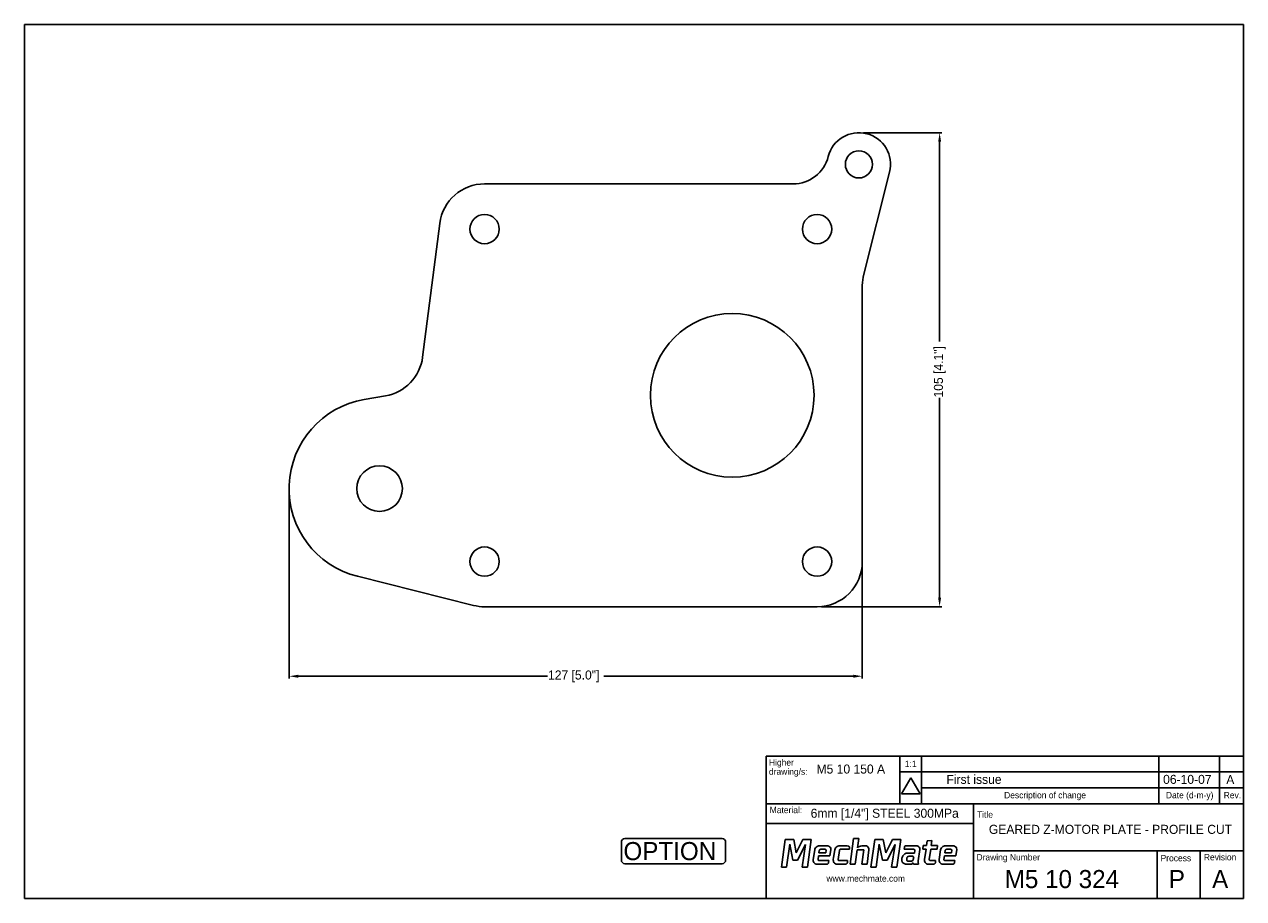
# Model space of a CAD drawing. Extents: x 504 to 773, y 443 to 636.
import ezdxf
from ezdxf.enums import TextEntityAlignment as Align

# ---------------------------------------------------------------- set-up
doc = ezdxf.new("R2010")
doc.units = 0
doc.header["$LTSCALE"] = 10
doc.layers.get('DEFPOINTS').update_dxf_attribs({"linetype": 'CONTINUOUS'})
for name, color, linetype in [('01_FRAME', 4, 'CONTINUOUS'), ('10_OUTLINE', 2, 'CONTINUOUS'), ('50_DIMENSIONS', 7, 'CONTINUOUS'), ('62_TEXT', 7, 'CONTINUOUS')]:
    doc.layers.add(name, color=color, linetype=linetype)
doc.styles.add('MECHTRONICS', font='txt', dxfattribs={"height": 2})
doc.dimstyles.get("Standard").update_dxf_attribs({"dimtxt": 0.18, "dimasz": 0.18, "dimexe": 0.18, "dimexo": 0.0625, "dimgap": 0.09, "dimtad": 0, "dimtih": 1, "dimtoh": 1, "dimzin": 0, "dimcen": 0.09, "dimazin": 3, "dimtfac": 1, "dimtofl": 0, "dimtmove": 0, "dimatfit": 3})

# ---------------------------------------------------------------- blocks, each defined once
blk = doc.blocks.new('*U2')
at = {"layer": '50_DIMENSIONS', "color": 0, "style": 'MECHTRONICS'}
blk.add_text('127 [5.0"]', height=2, dxfattribs=at).set_placement((619.36, 491.1))
blk = doc.blocks.new('*D0')
at = {"layer": '50_DIMENSIONS', "color": 7}
for p, q in [((562.11, 533.09), (562.11, 491.33)), ((688.86, 516.2), (688.86, 491.33)), ((564.11, 491.83), (619.27, 491.83)), ((686.86, 491.83), (631.7, 491.83))]:
    blk.add_line(p, q, dxfattribs=at)
for points in [[(564.11, 492.16), (564.11, 491.49), (562.11, 491.83)], [(686.86, 492.16), (686.86, 491.49), (688.86, 491.83)]]:
    blk.add_solid(points, dxfattribs=at)
at = {"layer": 'DEFPOINTS', "color": 0}
for p in [(562.11, 534.09), (688.86, 517.2), (688.86, 491.83)]:
    blk.add_point(p, dxfattribs=at)
at = {"layer": '50_DIMENSIONS'}
blk.add_blockref('*U2', (0, 0), dxfattribs=at)
blk = doc.blocks.new('*U3')
at = {"layer": '50_DIMENSIONS', "color": 0, "style": 'MECHTRONICS'}
blk.add_text('105 [4.1"]', height=2, rotation=90, dxfattribs=at).set_placement((706.69, 553.49))
blk = doc.blocks.new('*D1')
at = {"layer": '50_DIMENSIONS', "color": 7}
for p, q in [((689.11, 612.05), (706.46, 612.05)), ((705.96, 610.05), (705.96, 565.84)), ((705.96, 509.2), (705.96, 553.41)), ((679.86, 507.2), (706.46, 507.2))]:
    blk.add_line(p, q, dxfattribs=at)
for points in [[(705.63, 610.05), (706.29, 610.05), (705.96, 612.05)], [(705.63, 509.2), (706.29, 509.2), (705.96, 507.2)]]:
    blk.add_solid(points, dxfattribs=at)
at = {"layer": 'DEFPOINTS', "color": 0}
for p in [(688.11, 612.05), (705.96, 612.05), (678.86, 507.2)]:
    blk.add_point(p, dxfattribs=at)
at = {"layer": '50_DIMENSIONS'}
blk.add_blockref('*U3', (0, 0), dxfattribs=at)

msp = doc.modelspace()

# ---------------------------------------------------------------- linework, layer by layer
at = {"layer": '01_FRAME', "color": 4}
for p, q in [((503.554, 636.021), (503.554, 442.635)), ((773.187, 636.021), (503.554, 636.021)), ((773.187, 442.635), (773.187, 636.021)), ((667.611, 442.635), (667.611, 474.161)), ((667.611, 474.161), (697.191, 474.161)), ((697.191, 463.615), (697.191, 474.161)), ((667.611, 463.615), (697.191, 463.615)), ((697.191, 463.615), (773.187, 463.615)), ((713.454, 463.615), (713.454, 442.635)), ((667.611, 459.268), (713.454, 459.268)), ((713.454, 453.171), (773.187, 453.171)), ((503.554, 442.635), (773.187, 442.635))]:
    msp.add_line(p, q, dxfattribs=at)
at = {"layer": '01_FRAME', "color": 8}
for p, q in [((697.191, 474.161), (773.187, 474.161)), ((701.915, 463.615), (701.915, 474.203)), ((754.459, 463.615), (754.459, 474.194)), ((767.851, 463.615), (767.851, 474.194)), ((697.191, 470.648), (773.187, 470.648)), ((701.915, 467.136), (773.187, 467.136)), ((754.043, 453.171), (754.043, 442.635)), ((763.615, 453.171), (763.615, 442.635))]:
    msp.add_line(p, q, dxfattribs=at)
at = {"layer": '01_FRAME', "color": 7}
for p, q in [((697.534, 465.803), (699.577, 469.343)), ((701.621, 465.803), (699.577, 469.343)), ((697.534, 465.803), (701.621, 465.803)), ((686.897, 455.938), (686.186, 450.233)), ((688.062, 455.938), (686.897, 455.938)), ((687.819, 453.895), (688.062, 455.938)), ((671.836, 455.679), (670.973, 449.576)), ((673.711, 455.679), (671.836, 455.679)), ((672.096, 449.576), (672.818, 454.657)), ((672.818, 454.657), (673.528, 451.158)), ((674.265, 452.764), (673.711, 455.679)), ((675.74, 455.679), (674.265, 452.764)), ((674.548, 451.158), (676.324, 454.634)), ((676.324, 454.634), (675.53, 449.576)), ((677.588, 455.679), (675.74, 455.679)), ((676.714, 449.576), (677.588, 455.679)), ((678.328, 453.419), (678.005, 451.297)), ((679.341, 453.263), (679.277, 452.727)), ((681.064, 454.326), (679.574, 454.326)), ((680.586, 453.553), (679.634, 453.553)), ((680.769, 452.727), (680.851, 453.327)), ((681.696, 452.066), (681.913, 453.516)), ((682.768, 453.419), (682.522, 451.758)), ((683.514, 451.274), (683.783, 453.265)), ((685.536, 454.326), (684.014, 454.326)), ((684.075, 453.557), (686.014, 453.557)), ((686.014, 453.557), (686.057, 453.823)), ((687.276, 450.233), (687.725, 453.417)), ((687.725, 453.417), (689.171, 453.417)), ((689.171, 453.417), (688.769, 450.233)), ((688.988, 454.326), (689.626, 454.326)), ((689.906, 450.233), (690.313, 453.451)), ((691.633, 455.679), (690.77, 449.576)), ((693.509, 455.679), (691.633, 455.679)), ((691.893, 449.576), (692.615, 454.657)), ((692.615, 454.657), (693.325, 451.158)), ((694.062, 452.764), (693.509, 455.679)), ((695.537, 455.679), (694.062, 452.764)), ((694.345, 451.158), (696.121, 454.634)), ((696.121, 454.634), (695.327, 449.576)), ((697.385, 455.679), (695.537, 455.679)), ((696.511, 449.576), (697.385, 455.679)), ((698.165, 454.002), (698.119, 453.556)), ((698.119, 453.556), (700.197, 453.556)), ((700.767, 454.34), (698.642, 454.34)), ((700.456, 453.264), (700.379, 452.71)), ((700.462, 453.33), (700.456, 453.264)), ((701.224, 450.958), (701.615, 453.53)), ((702.344, 454.355), (702.211, 453.601)), ((702.211, 453.601), (702.965, 453.601)), ((703.073, 454.355), (702.344, 454.355)), ((702.965, 453.601), (702.611, 451.295)), ((703.236, 455.405), (703.073, 454.355)), ((704.272, 455.523), (703.236, 455.405)), ((703.68, 451.272), (704.011, 453.601)), ((704.011, 453.601), (705.395, 453.601)), ((704.103, 454.355), (704.272, 455.523)), ((705.487, 454.355), (704.103, 454.355)), ((705.395, 453.601), (705.487, 454.355)), ((706.166, 453.419), (705.843, 451.297)), ((707.179, 453.263), (707.115, 452.727)), ((708.902, 454.326), (707.411, 454.326)), ((708.423, 453.553), (707.471, 453.553)), ((708.606, 452.727), (708.689, 453.327)), ((709.534, 452.066), (709.75, 453.516)), ((673.528, 451.158), (674.548, 451.158)), ((679.075, 451.274), (679.174, 452.066)), ((679.174, 452.066), (681.696, 452.066)), ((679.277, 452.727), (680.769, 452.727)), ((681.466, 451.035), (679.42, 451.035)), ((681.42, 450.589), (681.466, 451.035)), ((681.696, 452.066), (681.696, 452.066)), ((682.522, 451.758), (682.445, 451.297)), ((684.121, 451.035), (683.859, 451.035)), ((685.605, 451.035), (684.121, 451.035)), ((685.551, 450.589), (685.598, 450.989)), ((685.598, 450.989), (685.605, 451.035)), ((693.325, 451.158), (694.345, 451.158)), ((700.379, 452.71), (698.903, 452.71)), ((698.995, 450.908), (699.736, 450.894)), ((699.984, 452), (699.197, 452)), ((700.134, 451.28), (700.224, 451.774)), ((701.256, 450.265), (701.216, 450.72)), ((705.072, 451.033), (704.025, 451.033)), ((705.026, 450.587), (705.072, 451.033)), ((706.912, 451.274), (707.011, 452.066)), ((707.011, 452.066), (709.534, 452.066)), ((707.115, 452.727), (708.606, 452.727)), ((709.303, 451.035), (707.258, 451.035)), ((709.257, 450.589), (709.303, 451.035)), ((709.534, 452.066), (709.534, 452.066)), ((670.973, 449.576), (672.096, 449.576)), ((675.53, 449.576), (676.714, 449.576)), ((678.882, 450.251), (680.949, 450.251)), ((683.321, 450.251), (684.121, 450.251)), ((684.121, 450.251), (685.081, 450.251)), ((686.186, 450.233), (687.276, 450.233)), ((686.186, 450.233), (686.186, 450.233)), ((688.769, 450.233), (689.906, 450.233)), ((690.77, 449.576), (691.893, 449.576)), ((695.327, 449.576), (696.511, 449.576)), ((698.611, 450.25), (699.595, 450.25)), ((700.195, 450.265), (701.256, 450.265)), ((703.488, 450.249), (704.555, 450.249)), ((703.488, 450.249), (703.565, 450.249)), ((706.719, 450.251), (708.786, 450.251))]:
    msp.add_line(p, q, dxfattribs=at)
for centre, radius, start, end in [((679.302, 453.264), 0.986, 116.43431, 170.97375), ((679.628, 452.608), 1.719, 91.80945, 116.43431), ((679.694, 453.212), 0.356, 129.97887, 171.82155), ((679.643, 453.286), 0.267, 91.82976, 131.7115), ((680.599, 453.279), 0.274, 41.69426, 92.74167), ((680.662, 453.335), 0.19, 357.49651, 41.69426), ((680.965, 453.224), 1.106, 44.53258, 84.85299), ((681.345, 453.598), 0.573, 351.79615, 44.53258), ((683.742, 453.264), 0.986, 116.43431, 170.97375), ((684.068, 452.608), 1.719, 91.80945, 116.43431), ((684.135, 453.217), 0.356, 129.97887, 171.82155), ((684.084, 453.29), 0.267, 91.82976, 131.7115), ((685.551, 453.804), 0.522, 29.01714, 91.67004), ((685.652, 453.86), 0.407, 354.75279, 29.01714), ((688.19, 453.677), 0.431, 118.12841, 149.55028), ((689.066, 452.039), 2.288, 91.93371, 118.12841), ((689.636, 453.811), 0.515, 57.03057, 91.05842), ((689.44, 453.51), 0.874, 356.16226, 57.03057), ((698.502, 453.946), 0.342, 130.98421, 170.70616), ((698.64, 453.788), 0.552, 89.86228, 130.98421), ((700.21, 453.282), 0.274, 41.69426, 92.74167), ((700.273, 453.338), 0.19, 357.49651, 41.69426), ((700.668, 453.238), 1.106, 44.53258, 84.85299), ((701.048, 453.612), 0.573, 351.79615, 44.53258), ((707.14, 453.264), 0.986, 116.43431, 170.97375), ((707.466, 452.608), 1.719, 91.80945, 116.43431), ((707.531, 453.212), 0.356, 129.97887, 171.82155), ((707.48, 453.286), 0.267, 91.82976, 131.7115), ((708.436, 453.279), 0.274, 41.69426, 92.74167), ((708.499, 453.335), 0.19, 357.49651, 41.69426), ((708.803, 453.224), 1.106, 44.53258, 84.85299), ((709.183, 453.598), 0.573, 351.79615, 44.53258), ((678.952, 451.176), 0.954, 172.72156, 213.37814), ((678.897, 451.14), 0.889, 213.37814, 269.02243), ((679.281, 451.275), 0.206, 180.44368, 242.05495), ((679.418, 451.534), 0.498, 242.05495, 270.25019), ((680.946, 450.808), 0.556, 269.68812, 309.8516), ((681.087, 450.639), 0.336, 309.8516, 351.61013), ((683.391, 451.176), 0.954, 172.72156, 213.37814), ((683.337, 451.14), 0.889, 213.37814, 269.02243), ((683.72, 451.275), 0.206, 180.44368, 242.05495), ((683.857, 451.534), 0.498, 242.05495, 270.25019), ((685.078, 450.808), 0.556, 269.68812, 309.8516), ((685.219, 450.639), 0.336, 309.8516, 351.61013), ((698.756, 451.234), 1.166, 172.84077, 205.63065), ((699.449, 451.147), 1.864, 150.30133, 172.84077), ((698.277, 451.004), 0.635, 205.63065, 237.51102), ((698.93, 451.443), 1.267, 91.21139, 150.30133), ((698.697, 451.664), 1.417, 237.51102, 266.51006), ((699.792, 451.297), 1.113, 164.78825, 186.82015), ((698.945, 451.189), 0.26, 185.1713, 236.50138), ((695.074, 452.652), 3.796, 343.74206, 345.59023), ((699.106, 451.603), 0.371, 126.79742, 163.58375), ((699.017, 451.297), 0.389, 236.50138, 266.8299), ((699.191, 451.481), 0.519, 89.35534, 126.25018), ((699.468, 450.962), 0.724, 280.14162, 328.8639), ((699.66, 451.355), 0.467, 279.45656, 324.9294), ((699.971, 451.726), 0.274, 41.69426, 92.74167), ((699.514, 451.457), 0.645, 324.9294, 344.11882), ((701.139, 450.759), 1.066, 189.25185, 207.62546), ((700.034, 451.782), 0.19, 357.49651, 41.69426), ((702.212, 450.808), 1, 171.34562, 185.04353), ((703.558, 451.174), 0.954, 172.72156, 213.37814), ((703.503, 451.138), 0.889, 213.37814, 269.02243), ((703.886, 451.273), 0.206, 180.44368, 242.05495), ((704.023, 451.532), 0.498, 242.05495, 270.25019), ((704.552, 450.805), 0.556, 269.68812, 309.8516), ((704.693, 450.636), 0.336, 309.8516, 351.61013), ((706.789, 451.176), 0.954, 172.72156, 213.37814), ((706.734, 451.14), 0.889, 213.37814, 269.02243), ((707.118, 451.275), 0.206, 180.44368, 242.05495), ((707.255, 451.534), 0.498, 242.05495, 270.25019), ((708.783, 450.808), 0.556, 269.68812, 309.8516), ((708.924, 450.639), 0.336, 309.8516, 351.61013)]:
    msp.add_arc(centre, radius, start, end, dxfattribs=at)
at = {"layer": '10_OUTLINE'}
for p, q in [((689.171, 580.737), (694.895, 603.334)), ((605.326, 600.736), (673.568, 600.736)), ((595.406, 592.004), (591.627, 562.435)), ((688.865, 578.281), (688.865, 517.196)), ((583.398, 553.846), (578.714, 553.043)), ((577.231, 513.932), (602.893, 507.497)), ((605.326, 507.196), (678.865, 507.196))]:
    msp.add_line(p, q, dxfattribs=at)
for centre, radius in [((688.109, 605.052), 3), ((605.326, 590.736), 3.25), ((678.865, 590.736), 3.25), ((660.095, 553.966), 18.1), ((582.095, 533.331), 5.05), ((605.326, 517.196), 3.25), ((678.865, 517.196), 3.25)]:
    msp.add_circle(centre, radius, dxfattribs=at)
for centre, radius, start, end in [((688.109, 605.052), 7, 345.78597, 165.78597), ((673.568, 608.736), 8, 270, 345.78597), ((605.326, 590.736), 10, 90, 172.71548), ((698.865, 578.281), 10, 165.78597, 180), ((581.707, 563.703), 10, 279.73198, 352.71548), ((582.095, 533.331), 20, 99.73198, 255.92342), ((678.865, 517.196), 10, 270, 360), ((605.326, 517.196), 10, 255.92342, 270)]:
    msp.add_arc(centre, radius, start, end, dxfattribs=at)
at = {"layer": '62_TEXT', "color": 40}
for p, q in [((657.836, 455.934), (636.378, 455.934)), ((635.578, 451.162), (635.578, 455.134)), ((658.636, 451.162), (658.636, 455.134)), ((657.836, 450.362), (636.378, 450.362))]:
    msp.add_line(p, q, dxfattribs=at)
for centre, start, end in [((636.378, 455.134), 90, 180), ((657.836, 455.134), 0, 90), ((636.378, 451.162), 180, 270), ((657.836, 451.162), 270, 0)]:
    msp.add_arc(centre, 0.8, start, end, dxfattribs=at)

# ---------------------------------------------------------------- texts
at = {"layer": '01_FRAME', "color": 8, "style": 'MECHTRONICS'}
for s, p in [('Higher', (668.215, 472.055)), ('1:1', (698.263, 471.738)), ('drawing/s:', (668.215, 470.027)), ('Description of change', (720.221, 464.822)), ('Date (d-m-y)', (756.007, 464.822)), ('Rev.', (768.788, 464.822)), ('Material:', (668.385, 461.54)), ('Title', (714.228, 460.524)), ('Drawing Number', (714.114, 451.083)), ('Process', (754.826, 450.897)), ('Revision', (764.398, 451.099)), ('www.mechmate.com', (680.924, 446.388))]:
    msp.add_text(s, height=1.4, dxfattribs=at).set_placement(p)
at = {"layer": '01_FRAME', "color": 7, "style": 'MECHTRONICS'}
for s, p in [('First issue', (707.468, 468.013)), ('A', (769.351, 467.966))]:
    msp.add_text(s, height=2, dxfattribs=at).set_placement(p)
at = {"layer": '62_TEXT', "style": 'MECHTRONICS'}
for s, height, p in [('M5 10 150 A', 2, (678.736, 470.302)), ('06-10-07', 2, (755.386, 468.013)), ('6mm [1/4"] STEEL 300MPa', 2, (677.442, 460.521)), ('M5 10 324', 4, (720.361, 444.96)), ('P', 4, (756.647, 444.96)), ('A', 4, (766.219, 444.96))]:
    msp.add_text(s, height=height, dxfattribs=at).set_placement(p)
msp.add_text('GEARED Z-MOTOR PLATE - PROFILE CUT', height=2, dxfattribs=at).set_placement((743.74, 456.959), align=Align.CENTER)
at = {"layer": '62_TEXT', "color": 1, "style": 'MECHTRONICS'}
msp.add_text('OPTION', height=4, dxfattribs=at).set_placement((636.038, 451.149))

# ---------------------------------------------------------------- dimensions: what is measured, and where the dimension line sits
at = {"layer": '50_DIMENSIONS'}
dim = msp.add_linear_dim(base=(705.961, 612.052), p1=(678.865, 507.196), p2=(688.109, 612.052), angle=90, dimstyle='Standard', dxfattribs=at)
dim.commit()
dim.dimension.update_dxf_attribs({"geometry": '*D1', "text_midpoint": (705.961, 559.624)})
dim = msp.add_linear_dim(base=(688.8647, 491.8274), p1=(562.1095, 534.0891), p2=(688.8647, 517.1964), dimstyle='Standard', dxfattribs=at)
dim.commit()
dim.dimension.update_dxf_attribs({"geometry": '*D0', "text_midpoint": (625.4871, 491.8274)})

doc.saveas('drawing.dxf')
